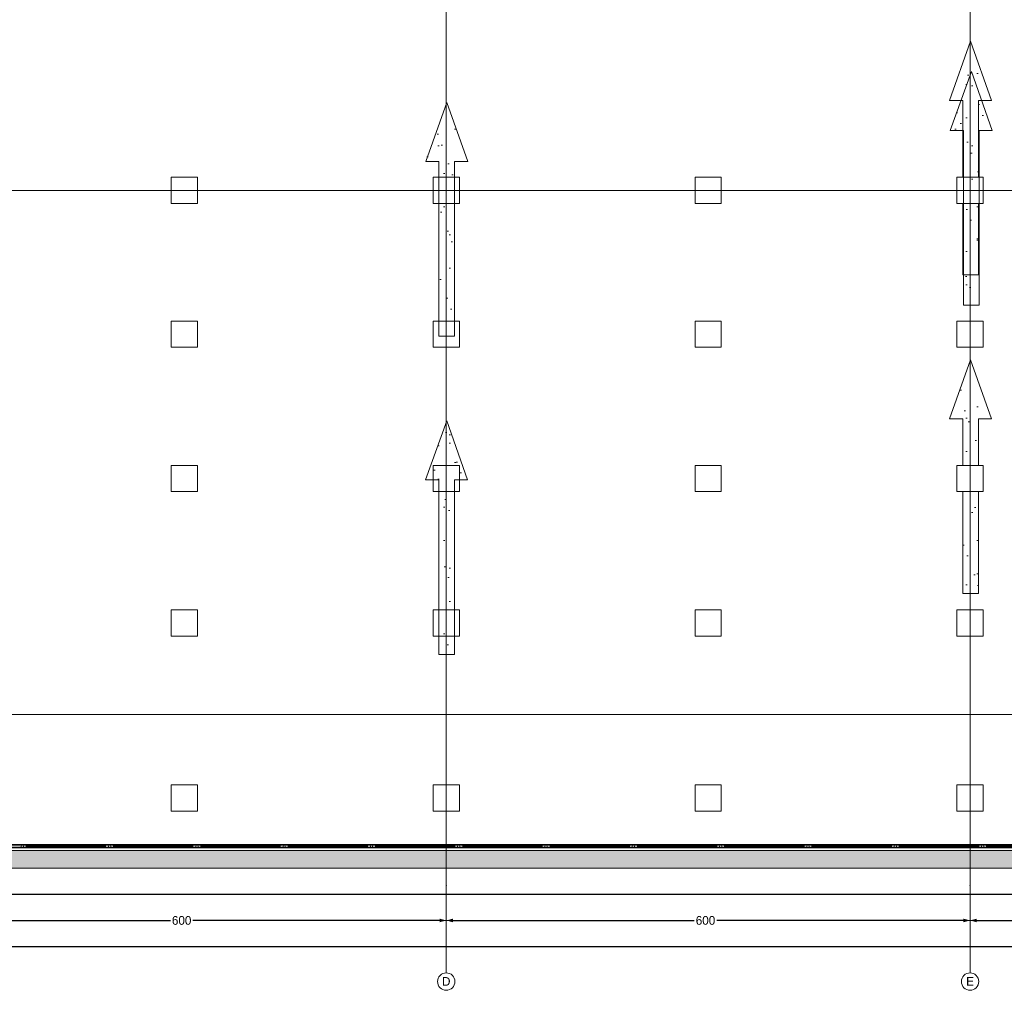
# Model space of a CAD drawing. Header units: inches. Extents: x -79624 to 52587, y -27526 to 10116.
# Tile 10 of 256: x 14548 to 25825, y -27526 to -16412. Entities that reach past the tile are written whole.
import ezdxf
from ezdxf.enums import TextEntityAlignment as Align

# ---------------------------------------------------------------- set-up
doc = ezdxf.new("R2010")
doc.units = ezdxf.units.IN
doc.header["$MEASUREMENT"] = 0
doc.set_wipeout_variables(frame=1)
doc.linetypes.add('Wipeout_Contour', pattern=[1000, 0, -1000])
for name, color, linetype, lineweight in [('- მექანიკური ნაწილი', 7, 'Continuous', 18), ('2D Drafting - General_Pen_No__2', 8, 'Continuous', 15), ('Structural - Bearing_Pen_No__1', 7, 'Continuous', 13)]:
    doc.layers.add(name, color=color, linetype=linetype, lineweight=lineweight)
for name, color, linetype, lineweight, true_color in [('2D Drafting - General_Pen_No__81', 7, 'Continuous', 20, 0x6a6a6a), ('New_Interior - Stair & Railing_Pen_No__102', 7, 'Continuous', 13, 0xcccccc), ('Structural - Bearing_Pen_No__181', 7, 'Continuous', 0, 0xe8e8e8), ('Structural - Bearing_Pen_No__88', 7, 'Continuous', 20, 0xfd4435), ('Structural - Bearing_Pen_No__89', 7, 'Continuous', 20, 0x71cebe), ('Structural - Grid_Pen_No__81', 7, 'Continuous', 20, 0x6a6a6a)]:
    doc.layers.add(name, color=color, linetype=linetype, lineweight=lineweight, true_color=true_color)
for name, color, linetype in [('Dimensioning - General', 7, 'Continuous'), ('New_Interior - Stair & Railing', 7, 'Continuous'), ('Structural - Bearing', 7, 'Continuous'), ('Structural - Grid', 7, 'Continuous')]:
    doc.layers.add(name, color=color, linetype=linetype)
doc.styles.add('GENERATED_STYLE_1', font='txt')
doc.dimstyles.new('GENERATED_STYLE__1', dxfattribs={"dimtxt": 100, "dimasz": 76, "dimexe": 0.18, "dimexo": 0.0625, "dimgap": 0, "dimtad": 0, "dimdec": 0, "dimlfac": 0.1, "dimzin": 0, "dimdsep": 46, "dimtxsty": 'GENERATED_STYLE_1', "dimblk": 'ARROWHEAD_5', "dimblk1": 'ARROWHEAD_5', "dimblk2": 'ARROWHEAD_5', "dimcen": 0.09, "dimse1": 1, "dimse2": 1, "dimclrd": 7, "dimclre": 7, "dimclrt": 7, "dimadec": 0, "dimazin": 0, "dimtfac": 1, "dimtdec": 4, "dimtmove": 0, "dimatfit": 3, "dimfxl": 1, "dimtolj": 1, "dimtzin": 0, "dimarcsym": 0})
doc.dimstyles.new('GENERATED_STYLE__2', dxfattribs={"dimtxt": 100, "dimasz": 76, "dimexe": 0.18, "dimexo": 0.0625, "dimgap": 0, "dimtad": 0, "dimtih": 1, "dimtoh": 1, "dimdec": 0, "dimlfac": 0.1, "dimzin": 0, "dimdsep": 46, "dimtxsty": 'GENERATED_STYLE_1', "dimblk": 'ARROWHEAD_5', "dimblk1": 'ARROWHEAD_5', "dimblk2": 'ARROWHEAD_5', "dimcen": 0.09, "dimse1": 1, "dimse2": 1, "dimclrd": 7, "dimclre": 7, "dimclrt": 7, "dimadec": 0, "dimazin": 0, "dimtfac": 1, "dimtdec": 4, "dimtmove": 0, "dimatfit": 3, "dimfxl": 1, "dimtolj": 1, "dimtzin": 0, "dimarcsym": 0})
pattern_1 = [(45, (0, 600), (-190.9188, 190.9188), [0, -180, 0, -270]), (110, (600, 600), (253.717, 92.3454), [0, -132, 0, -228])]

# ---------------------------------------------------------------- blocks, each defined once
blk = doc.blocks.new('Column_61', base_point=(-32009, 15709))
at = {"color": 254, "linetype": 'Wipeout_Contour', "lineweight": 0, "ltscale": 142625.213679}
blk.add_wipeout([(-32159, 15559), (-31859, 15559), (-31859, 15859), (-32159, 15859)], dxfattribs=at).dxf.layer = 'Structural - Bearing'
at = {"layer": 'Structural - Bearing_Pen_No__88', "color": 20, "linetype": 'Continuous', "lineweight": 20, "true_color": 0xfd4435, "flags": 128}
blk.add_lwpolyline([(-32159, 15559), (-31859, 15559), (-31859, 15859), (-32159, 15859)], close=True, dxfattribs=at)
blk = doc.blocks.new('Column_62', base_point=(-32009, 20663))
at = {"color": 254, "linetype": 'Wipeout_Contour', "lineweight": 0, "ltscale": 152396.531689}
blk.add_wipeout([(-32159, 20513), (-31859, 20513), (-31859, 20813), (-32159, 20813)], dxfattribs=at).dxf.layer = 'Structural - Bearing'
at = {"layer": 'Structural - Bearing_Pen_No__88', "color": 20, "linetype": 'Continuous', "lineweight": 20, "true_color": 0xfd4435, "flags": 128}
blk.add_lwpolyline([(-32159, 20513), (-31859, 20513), (-31859, 20813), (-32159, 20813)], close=True, dxfattribs=at)
blk = doc.blocks.new('Column_63', base_point=(-32009, 19016))
at = {"color": 254, "linetype": 'Wipeout_Contour', "lineweight": 0, "ltscale": 148927.391204}
blk.add_wipeout([(-32159, 18866), (-31859, 18866), (-31859, 19166), (-32159, 19166)], dxfattribs=at).dxf.layer = 'Structural - Bearing'
at = {"layer": 'Structural - Bearing_Pen_No__88', "color": 20, "linetype": 'Continuous', "lineweight": 20, "true_color": 0xfd4435, "flags": 128}
blk.add_lwpolyline([(-32159, 18866), (-31859, 18866), (-31859, 19166), (-32159, 19166)], close=True, dxfattribs=at)
blk = doc.blocks.new('Column_64', base_point=(-32009, 17364))
at = {"color": 254, "linetype": 'Wipeout_Contour', "lineweight": 0, "ltscale": 145661.898297}
blk.add_wipeout([(-32159, 17214), (-31859, 17214), (-31859, 17514), (-32159, 17514)], dxfattribs=at).dxf.layer = 'Structural - Bearing'
at = {"layer": 'Structural - Bearing_Pen_No__88', "color": 20, "linetype": 'Continuous', "lineweight": 20, "true_color": 0xfd4435, "flags": 128}
blk.add_lwpolyline([(-32159, 17214), (-31859, 17214), (-31859, 17514), (-32159, 17514)], close=True, dxfattribs=at)
blk = doc.blocks.new('Column_65', base_point=(-32009, 13705))
at = {"color": 254, "linetype": 'Wipeout_Contour', "lineweight": 0, "ltscale": 139279.414102}
blk.add_wipeout([(-32159, 13555), (-31859, 13555), (-31859, 13855), (-32159, 13855)], dxfattribs=at).dxf.layer = 'Structural - Bearing'
at = {"layer": 'Structural - Bearing_Pen_No__88', "color": 20, "linetype": 'Continuous', "lineweight": 20, "true_color": 0xfd4435, "flags": 128}
blk.add_lwpolyline([(-32159, 13555), (-31859, 13555), (-31859, 13855), (-32159, 13855)], close=True, dxfattribs=at)
blk = doc.blocks.new('Column_66', base_point=(-29009, 15709))
at = {"color": 254, "linetype": 'Wipeout_Contour', "lineweight": 0, "ltscale": 131958.736122}
blk.add_wipeout([(-29159, 15559), (-28859, 15559), (-28859, 15859), (-29159, 15859)], dxfattribs=at).dxf.layer = 'Structural - Bearing'
at = {"layer": 'Structural - Bearing_Pen_No__88', "color": 20, "linetype": 'Continuous', "lineweight": 20, "true_color": 0xfd4435, "flags": 128}
blk.add_lwpolyline([(-29159, 15559), (-28859, 15559), (-28859, 15859), (-29159, 15859)], close=True, dxfattribs=at)
blk = doc.blocks.new('Column_67', base_point=(-29009, 20663))
at = {"color": 254, "linetype": 'Wipeout_Contour', "lineweight": 0, "ltscale": 142463.536746}
blk.add_wipeout([(-29159, 20513), (-28859, 20513), (-28859, 20813), (-29159, 20813)], dxfattribs=at).dxf.layer = 'Structural - Bearing'
at = {"layer": 'Structural - Bearing_Pen_No__88', "color": 20, "linetype": 'Continuous', "lineweight": 20, "true_color": 0xfd4435, "flags": 128}
blk.add_lwpolyline([(-29159, 20513), (-28859, 20513), (-28859, 20813), (-29159, 20813)], close=True, dxfattribs=at)
blk = doc.blocks.new('Column_68', base_point=(-29009, 19016))
at = {"color": 254, "linetype": 'Wipeout_Contour', "lineweight": 0, "ltscale": 138746.258668}
blk.add_wipeout([(-29159, 18866), (-28859, 18866), (-28859, 19166), (-29159, 19166)], dxfattribs=at).dxf.layer = 'Structural - Bearing'
at = {"layer": 'Structural - Bearing_Pen_No__88', "color": 20, "linetype": 'Continuous', "lineweight": 20, "true_color": 0xfd4435, "flags": 128}
blk.add_lwpolyline([(-29159, 18866), (-28859, 18866), (-28859, 19166), (-29159, 19166)], close=True, dxfattribs=at)
blk = doc.blocks.new('Column_69', base_point=(-29009, 17364))
at = {"color": 254, "linetype": 'Wipeout_Contour', "lineweight": 0, "ltscale": 135235.147315}
blk.add_wipeout([(-29159, 17214), (-28859, 17214), (-28859, 17514), (-29159, 17514)], dxfattribs=at).dxf.layer = 'Structural - Bearing'
at = {"layer": 'Structural - Bearing_Pen_No__88', "color": 20, "linetype": 'Continuous', "lineweight": 20, "true_color": 0xfd4435, "flags": 128}
blk.add_lwpolyline([(-29159, 17214), (-28859, 17214), (-28859, 17514), (-29159, 17514)], close=True, dxfattribs=at)
blk = doc.blocks.new('Column_70', base_point=(-29009, 13705))
at = {"color": 254, "linetype": 'Wipeout_Contour', "lineweight": 0, "ltscale": 128335.153642}
blk.add_wipeout([(-29159, 13555), (-28859, 13555), (-28859, 13855), (-29159, 13855)], dxfattribs=at).dxf.layer = 'Structural - Bearing'
at = {"layer": 'Structural - Bearing_Pen_No__88', "color": 20, "linetype": 'Continuous', "lineweight": 20, "true_color": 0xfd4435, "flags": 128}
blk.add_lwpolyline([(-29159, 13555), (-28859, 13555), (-28859, 13855), (-29159, 13855)], close=True, dxfattribs=at)
blk = doc.blocks.new('Column_71', base_point=(-26009, 15709))
at = {"color": 254, "linetype": 'Wipeout_Contour', "lineweight": 0, "ltscale": 121541.204961}
blk.add_wipeout([(-26159, 15559), (-25859, 15559), (-25859, 15859), (-26159, 15859)], dxfattribs=at).dxf.layer = 'Structural - Bearing'
at = {"layer": 'Structural - Bearing_Pen_No__88', "color": 20, "linetype": 'Continuous', "lineweight": 20, "true_color": 0xfd4435, "flags": 128}
blk.add_lwpolyline([(-26159, 15559), (-25859, 15559), (-25859, 15859), (-26159, 15859)], close=True, dxfattribs=at)
blk = doc.blocks.new('Column_72', base_point=(-26009, 20663))
at = {"color": 254, "linetype": 'Wipeout_Contour', "lineweight": 0, "ltscale": 132872.178135}
blk.add_wipeout([(-26159, 20513), (-25859, 20513), (-25859, 20813), (-26159, 20813)], dxfattribs=at).dxf.layer = 'Structural - Bearing'
at = {"layer": 'Structural - Bearing_Pen_No__88', "color": 20, "linetype": 'Continuous', "lineweight": 20, "true_color": 0xfd4435, "flags": 128}
blk.add_lwpolyline([(-26159, 20513), (-25859, 20513), (-25859, 20813), (-26159, 20813)], close=True, dxfattribs=at)
blk = doc.blocks.new('Column_73', base_point=(-26009, 19016))
at = {"color": 254, "linetype": 'Wipeout_Contour', "lineweight": 0, "ltscale": 128878.550313}
blk.add_wipeout([(-26159, 18866), (-25859, 18866), (-25859, 19166), (-26159, 19166)], dxfattribs=at).dxf.layer = 'Structural - Bearing'
at = {"layer": 'Structural - Bearing_Pen_No__88', "color": 20, "linetype": 'Continuous', "lineweight": 20, "true_color": 0xfd4435, "flags": 128}
blk.add_lwpolyline([(-26159, 18866), (-25859, 18866), (-25859, 19166), (-26159, 19166)], close=True, dxfattribs=at)
blk = doc.blocks.new('Column_74', base_point=(-26009, 17364))
at = {"color": 254, "linetype": 'Wipeout_Contour', "lineweight": 0, "ltscale": 125090.773124}
blk.add_wipeout([(-26159, 17214), (-25859, 17214), (-25859, 17514), (-26159, 17514)], dxfattribs=at).dxf.layer = 'Structural - Bearing'
at = {"layer": 'Structural - Bearing_Pen_No__88', "color": 20, "linetype": 'Continuous', "lineweight": 20, "true_color": 0xfd4435, "flags": 128}
blk.add_lwpolyline([(-26159, 17214), (-25859, 17214), (-25859, 17514), (-26159, 17514)], close=True, dxfattribs=at)
blk = doc.blocks.new('Column_75', base_point=(-26009, 13705))
at = {"color": 254, "linetype": 'Wipeout_Contour', "lineweight": 0, "ltscale": 117597.058366}
blk.add_wipeout([(-26159, 13555), (-25859, 13555), (-25859, 13855), (-26159, 13855)], dxfattribs=at).dxf.layer = 'Structural - Bearing'
at = {"layer": 'Structural - Bearing_Pen_No__88', "color": 20, "linetype": 'Continuous', "lineweight": 20, "true_color": 0xfd4435, "flags": 128}
blk.add_lwpolyline([(-26159, 13555), (-25859, 13555), (-25859, 13855), (-26159, 13855)], close=True, dxfattribs=at)
blk = doc.blocks.new('Slab_1', base_point=(-47184, 32838))
at = {"layer": 'Structural - Bearing_Pen_No__89', "color": 123, "linetype": 'Continuous', "lineweight": 20, "true_color": 0x71cebe, "flags": 128}
blk.add_lwpolyline([(-47184, 32838), (-47184, 12903), (2744, 12903), (2744, 39238), (-23184, 39238), (-23184, 32838)], close=True, dxfattribs=at)
blk = doc.blocks.new('Slab_17', base_point=(-23094, 16048))
at = {"layer": 'Structural - Bearing', "linetype": 'Continuous', "lineweight": 0, "true_color": 0xffffff}
h = blk.add_hatch(dxfattribs=at)
h.set_pattern_fill('CARPET', style=0, pattern_type=2)
h.set_pattern_definition(pattern_1)
h.paths.add_polyline_path([(-23094, 16048), (-22913, 16048), (-22913, 18048), (-22763, 18048), (-23003, 18723), (-23244, 18048), (-23094, 18048)])
at = {"layer": 'Structural - Bearing_Pen_No__181', "color": 254, "linetype": 'Continuous', "lineweight": 0, "true_color": 0xe8e8e8, "flags": 128}
blk.add_lwpolyline([(-23094, 16048), (-23094, 18048), (-23244, 18048), (-23003, 18723), (-22763, 18048), (-22913, 18048), (-22913, 16048)], close=True, dxfattribs=at)
blk = doc.blocks.new('Slab_18', base_point=(-23094, 19695))
at = {"layer": 'Structural - Bearing', "linetype": 'Continuous', "lineweight": 0, "true_color": 0xffffff}
h = blk.add_hatch(dxfattribs=at)
h.set_pattern_fill('CARPET', style=0, pattern_type=2)
h.set_pattern_definition(pattern_1)
h.paths.add_polyline_path([(-23094, 19695), (-22913, 19695), (-22913, 21694), (-22763, 21694), (-23003, 22370), (-23244, 21694), (-23094, 21694)])
at = {"layer": 'Structural - Bearing_Pen_No__181', "color": 254, "linetype": 'Continuous', "lineweight": 0, "true_color": 0xe8e8e8, "flags": 128}
blk.add_lwpolyline([(-23094, 19695), (-23094, 21694), (-23244, 21694), (-23003, 22370), (-22763, 21694), (-22913, 21694), (-22913, 19695)], close=True, dxfattribs=at)
blk = doc.blocks.new('Slab_22', base_point=(-29093, 15348))
at = {"layer": 'Structural - Bearing', "linetype": 'Continuous', "lineweight": 0, "true_color": 0xffffff}
h = blk.add_hatch(dxfattribs=at)
h.set_pattern_fill('CARPET', style=0, pattern_type=2)
h.set_pattern_definition(pattern_1)
h.paths.add_polyline_path([(-29093, 15348), (-28913, 15348), (-28913, 17347), (-28763, 17347), (-29003, 18023), (-29244, 17347), (-29094, 17347)])
at = {"layer": 'Structural - Bearing_Pen_No__181', "color": 254, "linetype": 'Continuous', "lineweight": 0, "true_color": 0xe8e8e8, "flags": 128}
blk.add_lwpolyline([(-29093, 15348), (-29094, 17347), (-29244, 17347), (-29003, 18023), (-28763, 17347), (-28913, 17347), (-28913, 15348)], close=True, dxfattribs=at)
blk = doc.blocks.new('Slab_23', base_point=(-29094, 18994))
at = {"layer": 'Structural - Bearing', "linetype": 'Continuous', "lineweight": 0, "true_color": 0xffffff}
h = blk.add_hatch(dxfattribs=at)
h.set_pattern_fill('CARPET', style=0, pattern_type=2)
h.set_pattern_definition(pattern_1)
h.paths.add_polyline_path([(-29094, 18994), (-28913, 18994), (-28913, 20994), (-28763, 20994), (-29003, 21669), (-29244, 20994), (-29094, 20994)])
at = {"layer": 'Structural - Bearing_Pen_No__181', "color": 254, "linetype": 'Continuous', "lineweight": 0, "true_color": 0xe8e8e8, "flags": 128}
blk.add_lwpolyline([(-29094, 18994), (-29094, 20994), (-29244, 20994), (-29003, 21669), (-28763, 20994), (-28913, 20994), (-28913, 18994)], close=True, dxfattribs=at)
blk = doc.blocks.new('Wall_2', base_point=(-47184, 12903))
at = {"color": 254, "linetype": 'Wipeout_Contour', "lineweight": 0, "ltscale": 124000.064232}
blk.add_wipeout([(2544, 13103), (-46984, 13103), (-46984, 12903), (2544, 12903)], dxfattribs=at).dxf.layer = 'Structural - Bearing'
at = {"layer": 'Structural - Bearing_Pen_No__1', "color": 7, "linetype": 'Continuous', "lineweight": 13, "flags": 128}
for points in [[(2544, 13103), (-46984, 13103)], [(-46984, 12903), (2744, 12903)]]:
    blk.add_lwpolyline(points, dxfattribs=at)
blk = doc.blocks.new('Column_84', base_point=(-23009, 15709))
at = {"color": 254, "linetype": 'Wipeout_Contour', "lineweight": 0, "ltscale": 111442.455843}
blk.add_wipeout([(-23159, 15559), (-22859, 15559), (-22859, 15859), (-23159, 15859)], dxfattribs=at).dxf.layer = 'Structural - Bearing'
at = {"layer": 'Structural - Bearing_Pen_No__88', "color": 20, "linetype": 'Continuous', "lineweight": 20, "true_color": 0xfd4435, "flags": 128}
blk.add_lwpolyline([(-23159, 15559), (-22859, 15559), (-22859, 15859), (-23159, 15859)], close=True, dxfattribs=at)
blk = doc.blocks.new('Column_85', base_point=(-23009, 20663))
at = {"color": 254, "linetype": 'Wipeout_Contour', "lineweight": 0, "ltscale": 123701.948735}
blk.add_wipeout([(-23159, 20513), (-22859, 20513), (-22859, 20813), (-23159, 20813)], dxfattribs=at).dxf.layer = 'Structural - Bearing'
at = {"layer": 'Structural - Bearing_Pen_No__88', "color": 20, "linetype": 'Continuous', "lineweight": 20, "true_color": 0xfd4435, "flags": 128}
blk.add_lwpolyline([(-23159, 20513), (-22859, 20513), (-22859, 20813), (-23159, 20813)], close=True, dxfattribs=at)
blk = doc.blocks.new('Column_86', base_point=(-23009, 19016))
at = {"color": 254, "linetype": 'Wipeout_Contour', "lineweight": 0, "ltscale": 119401.998103}
blk.add_wipeout([(-23159, 18866), (-22859, 18866), (-22859, 19166), (-23159, 19166)], dxfattribs=at).dxf.layer = 'Structural - Bearing'
at = {"layer": 'Structural - Bearing_Pen_No__88', "color": 20, "linetype": 'Continuous', "lineweight": 20, "true_color": 0xfd4435, "flags": 128}
blk.add_lwpolyline([(-23159, 18866), (-22859, 18866), (-22859, 19166), (-23159, 19166)], close=True, dxfattribs=at)
blk = doc.blocks.new('Column_87', base_point=(-23009, 17364))
at = {"color": 254, "linetype": 'Wipeout_Contour', "lineweight": 0, "ltscale": 115303.33023}
blk.add_wipeout([(-23159, 17214), (-22859, 17214), (-22859, 17514), (-23159, 17514)], dxfattribs=at).dxf.layer = 'Structural - Bearing'
at = {"layer": 'Structural - Bearing_Pen_No__88', "color": 20, "linetype": 'Continuous', "lineweight": 20, "true_color": 0xfd4435, "flags": 128}
blk.add_lwpolyline([(-23159, 17214), (-22859, 17214), (-22859, 17514), (-23159, 17514)], close=True, dxfattribs=at)
blk = doc.blocks.new('Column_88', base_point=(-23009, 13705))
at = {"color": 254, "linetype": 'Wipeout_Contour', "lineweight": 0, "ltscale": 107127.142299}
blk.add_wipeout([(-23159, 13555), (-22859, 13555), (-22859, 13855), (-23159, 13855)], dxfattribs=at).dxf.layer = 'Structural - Bearing'
at = {"layer": 'Structural - Bearing_Pen_No__88', "color": 20, "linetype": 'Continuous', "lineweight": 20, "true_color": 0xfd4435, "flags": 128}
blk.add_lwpolyline([(-23159, 13555), (-22859, 13555), (-22859, 13855), (-23159, 13855)], close=True, dxfattribs=at)
blk = doc.blocks.new('Railing_5')
at = {"layer": 'New_Interior - Stair & Railing_Pen_No__102', "color": 254, "linetype": 'Continuous', "lineweight": 13, "true_color": 0xcccccc}
for p, q in [((-46885, 13133), (2514, 13133)), ((-46877, 13141), (2506, 13141)), ((2482, 13165), (-46853, 13165)), ((2474, 13173), (-46845, 13173))]:
    blk.add_line(p, q, dxfattribs=at)
at = {"layer": 'New_Interior - Stair & Railing_Pen_No__102', "color": 254, "linetype": 'Continuous', "lineweight": 13, "true_color": 0xcccccc, "flags": 128}
for points in [[(-33865, 13140, 1), (-33865, 13166, 1)], [(-32865, 13140, 1), (-32865, 13166, 1)], [(-31865, 13140, 1), (-31865, 13166, 1)], [(-30865, 13140, 1), (-30865, 13166, 1)], [(-29865, 13140, 1), (-29865, 13166, 1)], [(-28865, 13140, 1), (-28865, 13166, 1)], [(-27865, 13140, 1), (-27865, 13166, 1)], [(-26865, 13140, 1), (-26865, 13166, 1)], [(-25865, 13140, 1), (-25865, 13166, 1)], [(-24865, 13140, 1), (-24865, 13166, 1)], [(-23865, 13140, 1), (-23865, 13166, 1)], [(-22865, 13140, 1), (-22865, 13166, 1)]]:
    blk.add_lwpolyline(points, format="xyb", close=True, dxfattribs=at)
for points in [[(-33820, 13157), (-33820, 13149), (-32910, 13149), (-32910, 13157)], [(-32820, 13157), (-32820, 13149), (-31910, 13149), (-31910, 13157)], [(-31820, 13157), (-31820, 13149), (-30910, 13149), (-30910, 13157)], [(-30820, 13157), (-30820, 13149), (-29910, 13149), (-29910, 13157)], [(-29820, 13157), (-29820, 13149), (-28910, 13149), (-28910, 13157)], [(-28820, 13157), (-28820, 13149), (-27910, 13149), (-27910, 13157)], [(-27820, 13157), (-27820, 13149), (-26910, 13149), (-26910, 13157)], [(-26820, 13157), (-26820, 13149), (-25910, 13149), (-25910, 13157)], [(-25820, 13157), (-25820, 13149), (-24910, 13149), (-24910, 13157)], [(-24820, 13157), (-24820, 13149), (-23910, 13149), (-23910, 13157)], [(-23820, 13157), (-23820, 13149), (-22910, 13149), (-22910, 13157)], [(-22820, 13157), (-22820, 13149), (-21910, 13149), (-21910, 13157)]]:
    blk.add_lwpolyline(points, close=True, dxfattribs=at)
blk = doc.blocks.new('Standard grid marker')
at = {"layer": 'Structural - Grid_Pen_No__81', "color": 251, "linetype": 'Continuous', "lineweight": 20, "true_color": 0x6a6a6a}
blk.add_line((1000, 0), (51328, 0), dxfattribs=at)
at = {"layer": 'Structural - Grid_Pen_No__81', "color": 251, "lineweight": 20, "true_color": 0x6a6a6a, "style": 'GENERATED_STYLE_1'}
for tag, p in [('AC_MarkerText_1_0', (-100, -144)), ('AC_MarkerText_1_1', (52428, -144))]:
    blk.add_attdef(tag, text='', height=100, rotation=180, dxfattribs=at).set_placement(p, align=Align.TOP_CENTER)
blk = doc.blocks.new('Standard grid marker_2')
at = {"layer": 'Structural - Grid_Pen_No__81', "color": 251, "linetype": 'Continuous', "lineweight": 20, "true_color": 0x6a6a6a}
for q in [(0, 0), (27735, 0)]:
    blk.add_line((1000, 0), q, dxfattribs=at)
blk.add_circle((-100, 0), 100, dxfattribs=at)
blk.add_point((1000, 0), dxfattribs=at)
blk.add_point((1000, 0), dxfattribs=at)
at = {"layer": 'Structural - Grid_Pen_No__81', "color": 251, "lineweight": 20, "true_color": 0x6a6a6a, "style": 'GENERATED_STYLE_1'}
for tag, p in [('AC_MarkerText_1_0', (-2, -47)), ('AC_MarkerText_1_1', (28933, -47))]:
    blk.add_attdef(tag, text='', height=100, rotation=270, dxfattribs=at).set_placement(p, align=Align.TOP_CENTER)
blk = doc.blocks.new('ARROWHEAD_5')
at = {"linetype": 'Continuous', "lineweight": 0}
blk.add_hatch(color=0, dxfattribs=at).paths.add_polyline_path([(-1, 0.2679), (0, 0), (-1, -0.2679)])
at = {"color": 0, "linetype": 'Continuous', "lineweight": 0}
blk.add_line((0, 0), (-1, 0), dxfattribs=at)
blk = doc.blocks.new('*D249')
at = {"layer": 'Defpoints', "color": 0, "linetype": 'Continuous', "transparency": 16777216}
for p in [(359, 209), (25259, 209), (1259, -26126)]:
    blk.add_point(p, dxfattribs=at)
at = {"layer": 'Dimensioning - General', "color": 7, "linetype": 'Continuous', "lineweight": -2, "transparency": 16777216}
for p, q in [((359, 133), (359, -12796)), ((359, -26050), (359, -13148))]:
    blk.add_line(p, q, dxfattribs=at)
at = {"layer": 'Dimensioning - General', "color": 7, "linetype": 'Continuous', "lineweight": -2, "transparency": 16777216, "xscale": 76.00000000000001, "yscale": 76.00000000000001, "zscale": 76.00000000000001}
for p, rotation in [((359, 209), 90), ((359, -26126), 270)]:
    blk.add_blockref('ARROWHEAD_5', p, dxfattribs=dict(at, rotation=rotation))
at = {"layer": 'Dimensioning - General', "color": 7, "linetype": 'Continuous', "lineweight": 13, "transparency": 16777216, "insert": (359, -12972), "char_height": 100, "attachment_point": 5, "rotation": 90, "style": 'GENERATED_STYLE_1'}
blk.add_mtext('\\A1;2633', dxfattribs=at)
blk = doc.blocks.new('*D261')
at = {"layer": 'Defpoints', "color": 0, "linetype": 'Continuous', "transparency": 16777216}
for p in [(1259, -26126), (51187, -26126), (51187, -27026)]:
    blk.add_point(p, dxfattribs=at)
at = {"layer": 'Dimensioning - General', "color": 7, "linetype": 'Continuous', "lineweight": -2, "transparency": 16777216}
for p, q in [((1335, -27026), (26032, -27026)), ((51111, -27026), (26385, -27026))]:
    blk.add_line(p, q, dxfattribs=at)
at = {"layer": 'Dimensioning - General', "color": 7, "linetype": 'Continuous', "lineweight": -2, "transparency": 16777216, "xscale": 76.00000000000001, "yscale": 76.00000000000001, "zscale": 76.00000000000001, "rotation": 180}
blk.add_blockref('ARROWHEAD_5', (1259, -27026), dxfattribs=at)
at = {"layer": 'Dimensioning - General', "color": 7, "linetype": 'Continuous', "lineweight": -2, "transparency": 16777216, "xscale": 76.00000000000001, "yscale": 76.00000000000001, "zscale": 76.00000000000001}
blk.add_blockref('ARROWHEAD_5', (51187, -27026), dxfattribs=at)
at = {"layer": 'Dimensioning - General', "color": 7, "linetype": 'Continuous', "lineweight": 13, "transparency": 16777216, "insert": (26209, -27026), "char_height": 100, "attachment_point": 5, "style": 'GENERATED_STYLE_1'}
blk.add_mtext('\\A1;4993', dxfattribs=at)
blk = doc.blocks.new('*D264')
at = {"layer": 'Defpoints', "color": 0, "linetype": 'Continuous', "transparency": 16777216}
for p in [(7429, -14429), (51187, -26126), (51187, -26426)]:
    blk.add_point(p, dxfattribs=at)
at = {"layer": 'Dimensioning - General', "color": 7, "linetype": 'Continuous', "lineweight": -2, "transparency": 16777216}
for p, q in [((7505, -26426), (29121, -26426)), ((51111, -26426), (29468, -26426))]:
    blk.add_line(p, q, dxfattribs=at)
at = {"layer": 'Dimensioning - General', "color": 7, "linetype": 'Continuous', "lineweight": -2, "transparency": 16777216, "xscale": 76.00000000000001, "yscale": 76.00000000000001, "zscale": 76.00000000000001, "rotation": 180}
blk.add_blockref('ARROWHEAD_5', (7429, -26426), dxfattribs=at)
at = {"layer": 'Dimensioning - General', "color": 7, "linetype": 'Continuous', "lineweight": -2, "transparency": 16777216, "xscale": 76.00000000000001, "yscale": 76.00000000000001, "zscale": 76.00000000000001}
blk.add_blockref('ARROWHEAD_5', (51187, -26426), dxfattribs=at)
at = {"layer": 'Dimensioning - General', "color": 7, "linetype": 'Continuous', "lineweight": 13, "transparency": 16777216, "insert": (29295, -26426), "char_height": 100, "attachment_point": 5, "style": 'GENERATED_STYLE_1'}
blk.add_mtext('\\A1;4376', dxfattribs=at)
blk = doc.blocks.new('*D267')
at = {"layer": 'Defpoints', "color": 0, "linetype": 'Continuous', "transparency": 16777216}
for p in [(13434, -26704), (19434, -26697), (19434, -26726)]:
    blk.add_point(p, dxfattribs=at)
at = {"layer": 'Dimensioning - General', "color": 7, "linetype": 'Continuous', "lineweight": -2, "transparency": 16777216}
for p, q in [((13510, -26726), (16274, -26726)), ((19358, -26726), (16531, -26726))]:
    blk.add_line(p, q, dxfattribs=at)
at = {"layer": 'Dimensioning - General', "color": 7, "linetype": 'Continuous', "lineweight": -2, "transparency": 16777216, "xscale": 76.00000000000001, "yscale": 76.00000000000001, "zscale": 76.00000000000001, "rotation": 180}
blk.add_blockref('ARROWHEAD_5', (13434, -26726), dxfattribs=at)
at = {"layer": 'Dimensioning - General', "color": 7, "linetype": 'Continuous', "lineweight": -2, "transparency": 16777216, "xscale": 76.00000000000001, "yscale": 76.00000000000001, "zscale": 76.00000000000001}
blk.add_blockref('ARROWHEAD_5', (19434, -26726), dxfattribs=at)
at = {"layer": 'Dimensioning - General', "color": 7, "linetype": 'Continuous', "lineweight": 13, "transparency": 16777216, "insert": (16403, -26726), "char_height": 100, "attachment_point": 5, "style": 'GENERATED_STYLE_1'}
blk.add_mtext('\\A1;600', dxfattribs=at)
blk = doc.blocks.new('*D268')
at = {"layer": 'Defpoints', "color": 0, "linetype": 'Continuous', "transparency": 16777216}
for p in [(19434, -26697), (25434, -26723), (25434, -26726)]:
    blk.add_point(p, dxfattribs=at)
at = {"layer": 'Dimensioning - General', "color": 7, "linetype": 'Continuous', "lineweight": -2, "transparency": 16777216}
for p, q in [((19510, -26726), (22274, -26726)), ((25358, -26726), (22531, -26726))]:
    blk.add_line(p, q, dxfattribs=at)
at = {"layer": 'Dimensioning - General', "color": 7, "linetype": 'Continuous', "lineweight": -2, "transparency": 16777216, "xscale": 76.00000000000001, "yscale": 76.00000000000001, "zscale": 76.00000000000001, "rotation": 180}
blk.add_blockref('ARROWHEAD_5', (19434, -26726), dxfattribs=at)
at = {"layer": 'Dimensioning - General', "color": 7, "linetype": 'Continuous', "lineweight": -2, "transparency": 16777216, "xscale": 76.00000000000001, "yscale": 76.00000000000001, "zscale": 76.00000000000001}
blk.add_blockref('ARROWHEAD_5', (25434, -26726), dxfattribs=at)
at = {"layer": 'Dimensioning - General', "color": 7, "linetype": 'Continuous', "lineweight": 13, "transparency": 16777216, "insert": (22403, -26726), "char_height": 100, "attachment_point": 5, "style": 'GENERATED_STYLE_1'}
blk.add_mtext('\\A1;600', dxfattribs=at)
blk = doc.blocks.new('*D269')
at = {"layer": 'Defpoints', "color": 0, "linetype": 'Continuous', "transparency": 16777216}
for p in [(25434, -26723), (31434, -26726), (31434, -26738)]:
    blk.add_point(p, dxfattribs=at)
at = {"layer": 'Dimensioning - General', "color": 7, "linetype": 'Continuous', "lineweight": -2, "transparency": 16777216}
for p, q in [((25510, -26726), (28274, -26726)), ((31358, -26726), (28531, -26726))]:
    blk.add_line(p, q, dxfattribs=at)
at = {"layer": 'Dimensioning - General', "color": 7, "linetype": 'Continuous', "lineweight": -2, "transparency": 16777216, "xscale": 76.00000000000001, "yscale": 76.00000000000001, "zscale": 76.00000000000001, "rotation": 180}
blk.add_blockref('ARROWHEAD_5', (25434, -26726), dxfattribs=at)
at = {"layer": 'Dimensioning - General', "color": 7, "linetype": 'Continuous', "lineweight": -2, "transparency": 16777216, "xscale": 76.00000000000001, "yscale": 76.00000000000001, "zscale": 76.00000000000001}
blk.add_blockref('ARROWHEAD_5', (31434, -26726), dxfattribs=at)
at = {"layer": 'Dimensioning - General', "color": 7, "linetype": 'Continuous', "lineweight": 13, "transparency": 16777216, "insert": (28403, -26726), "char_height": 100, "attachment_point": 5, "style": 'GENERATED_STYLE_1'}
blk.add_mtext('\\A1;600', dxfattribs=at)
blk = doc.blocks.new('*D274')
at = {"layer": 'Defpoints', "color": 0, "linetype": 'Continuous', "transparency": 16777216}
for p in [(4329, -22990), (51787, -22990), (51187, -26126)]:
    blk.add_point(p, dxfattribs=at)
at = {"layer": 'Dimensioning - General', "color": 7, "linetype": 'Continuous', "lineweight": -2, "transparency": 16777216}
for p, q in [((51787, -23066), (51787, -24435)), ((51787, -26050), (51787, -24678))]:
    blk.add_line(p, q, dxfattribs=at)
at = {"layer": 'Dimensioning - General', "color": 7, "linetype": 'Continuous', "lineweight": -2, "transparency": 16777216, "xscale": 76.00000000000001, "yscale": 76.00000000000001, "zscale": 76.00000000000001}
for p, rotation in [((51787, -22990), 90), ((51787, -26126), 270)]:
    blk.add_blockref('ARROWHEAD_5', p, dxfattribs=dict(at, rotation=rotation))
at = {"layer": 'Dimensioning - General', "color": 7, "linetype": 'Continuous', "lineweight": 13, "transparency": 16777216, "insert": (51787, -24557), "char_height": 100, "attachment_point": 5, "rotation": 90, "style": 'GENERATED_STYLE_1'}
blk.add_mtext('\\A1;314', dxfattribs=at)
blk = doc.blocks.new('*D275')
at = {"layer": 'Defpoints', "color": 0, "linetype": 'Continuous', "transparency": 16777216}
for p in [(4329, -18361), (51787, -18361), (4329, -22990)]:
    blk.add_point(p, dxfattribs=at)
at = {"layer": 'Dimensioning - General', "color": 7, "linetype": 'Continuous', "lineweight": -2, "transparency": 16777216}
for p, q in [((51787, -18437), (51787, -20557)), ((51787, -22914), (51787, -20814))]:
    blk.add_line(p, q, dxfattribs=at)
at = {"layer": 'Dimensioning - General', "color": 7, "linetype": 'Continuous', "lineweight": -2, "transparency": 16777216, "xscale": 76.00000000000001, "yscale": 76.00000000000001, "zscale": 76.00000000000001}
for p, rotation in [((51787, -18361), 90), ((51787, -22990), 270)]:
    blk.add_blockref('ARROWHEAD_5', p, dxfattribs=dict(at, rotation=rotation))
at = {"layer": 'Dimensioning - General', "color": 7, "linetype": 'Continuous', "lineweight": 13, "transparency": 16777216, "insert": (51787, -20686), "char_height": 100, "attachment_point": 5, "rotation": 90, "style": 'GENERATED_STYLE_1'}
blk.add_mtext('\\A1;463', dxfattribs=at)
blk = doc.blocks.new('*D276')
at = {"layer": 'Defpoints', "color": 0, "linetype": 'Continuous', "transparency": 16777216}
for p in [(7429, -14429), (51787, -14429), (4329, -18361)]:
    blk.add_point(p, dxfattribs=at)
at = {"layer": 'Dimensioning - General', "color": 7, "linetype": 'Continuous', "lineweight": -2, "transparency": 16777216}
for p, q in [((51787, -14505), (51787, -16274)), ((51787, -18285), (51787, -16532))]:
    blk.add_line(p, q, dxfattribs=at)
at = {"layer": 'Dimensioning - General', "color": 7, "linetype": 'Continuous', "lineweight": -2, "transparency": 16777216, "xscale": 76.00000000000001, "yscale": 76.00000000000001, "zscale": 76.00000000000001}
for p, rotation in [((51787, -14429), 90), ((51787, -18361), 270)]:
    blk.add_blockref('ARROWHEAD_5', p, dxfattribs=dict(at, rotation=rotation))
at = {"layer": 'Dimensioning - General', "color": 7, "linetype": 'Continuous', "lineweight": 13, "transparency": 16777216, "insert": (51787, -16403), "char_height": 100, "attachment_point": 5, "rotation": 90, "style": 'GENERATED_STYLE_1'}
blk.add_mtext('\\A1;393', dxfattribs=at)

msp = doc.modelspace()

# ---------------------------------------------------------------- block references
at = {"layer": '- მექანიკური ნაწილი', "color": 254, "linetype": 'Continuous', "lineweight": 0, "true_color": 0xe8e8e8}
msp.add_blockref('Slab_18', (25348.71446, -19334.22947), dxfattribs=at)
at = {"layer": 'Structural - Bearing', "color": 11, "lineweight": 13, "true_color": 0xfd8379}
for name, p in [('Column_62', (16433.55593, -18365.79663)), ('Column_67', (19433.55593, -18365.79663)), ('Column_72', (22433.55593, -18365.79663)), ('Column_63', (16433.55593, -20012.32818)), ('Column_68', (19433.55593, -20012.32818)), ('Column_73', (22433.55593, -20012.32818)), ('Column_64', (16433.55593, -21664.97466)), ('Column_69', (19433.55593, -21664.97466)), ('Column_74', (22433.55593, -21664.97466)), ('Column_61', (16433.55593, -23319.3268)), ('Column_66', (19433.55593, -23319.3268)), ('Column_71', (22433.55593, -23319.3268)), ('Column_65', (16433.55593, -25323.41075)), ('Column_70', (19433.55593, -25323.41075)), ('Column_75', (22433.55593, -25323.41075))]:
    msp.add_blockref(name, p, dxfattribs=at)
at = {"layer": 'Structural - Bearing', "color": 254, "linetype": 'Continuous', "lineweight": 0, "true_color": 0xe8e8e8}
msp.add_blockref('Slab_17', (25348.77227, -22980.83008), dxfattribs=at)
at = {"layer": 'Structural - Grid', "color": 8, "linetype": 'Continuous', "lineweight": 15, "zscale": 1000, "rotation": 180}
msp.add_blockref('Standard grid marker', (52386.62821, -24365.79663), dxfattribs=at)

# ---------------------------------------------------------------- dimensions: what is measured, and where the dimension line sits
at = {"layer": 'Dimensioning - General', "color": 7, "linetype": 'Continuous', "lineweight": 13}
for base, p1, p2, picture, middle in [((19433.55593, -26725.72242), (13433.55593, -26704.24622), (19433.55593, -26696.84432), '*D267', (16402.61944, -26725.72242)), ((25433.55593, -26725.72242), (19433.55593, -26696.84432), (25433.55593, -26722.75099), '*D268', (22402.61944, -26725.72242)), ((31433.55593, -26725.72242), (25433.55593, -26722.75099), (31433.55593, -26737.55481), '*D269', (28402.61944, -26725.72242))]:
    dim = msp.add_linear_dim(base=base, p1=p1, p2=p2, dimstyle='GENERATED_STYLE__2', dxfattribs=at)
    dim.commit()
    dim.dimension.update_dxf_attribs({"geometry": picture, "text_midpoint": middle, "dimtype": 160})

# ---------------------------------------------------------------- next in the draw order: block references
at = {"layer": 'Structural - Bearing', "color": 123, "linetype": 'Continuous', "lineweight": 20, "true_color": 0x71cebe}
msp.add_blockref('Slab_1', (1258.55593, -6190.79663), dxfattribs=at)
at = {"layer": 'Structural - Bearing', "color": 254, "linetype": 'Continuous', "lineweight": 0, "true_color": 0xe8e8e8}
for name, p in [('Slab_23', (19348.82353, -20034.58085)), ('Slab_22', (19348.88134, -23681.18146))]:
    msp.add_blockref(name, p, dxfattribs=at)

# ---------------------------------------------------------------- next in the draw order: block references
at = {"layer": '- მექანიკური ნაწილი', "color": 11, "lineweight": 13, "true_color": 0xfd8379}
msp.add_blockref('Column_86', (25433.55593, -20012.32818), dxfattribs=at)
at = {"layer": 'Structural - Bearing', "color": 11, "lineweight": 13, "true_color": 0xfd8379}
for name, p in [('Column_85', (25433.55593, -18365.79663)), ('Column_87', (25433.55593, -21664.97466)), ('Column_84', (25433.55593, -23319.3268)), ('Column_88', (25433.55593, -25323.41075))]:
    msp.add_blockref(name, p, dxfattribs=at)
at = {"layer": 'Structural - Bearing', "color": 7, "lineweight": 35}
msp.add_blockref('Wall_2', (1258.55593, -26125.72241), dxfattribs=at)

# ---------------------------------------------------------------- next in the draw order: hatches: boundary and pattern name
at = {"layer": '2D Drafting - General_Pen_No__81', "linetype": 'Continuous', "lineweight": 0, "true_color": 0x4f4f4f}
h = msp.add_hatch(color=251, dxfattribs=at)
h.paths.add_polyline_path([(1258.55593, -26125.72241), (51186.62821, -26125.72241), (51186.62821, 209.20337), (25258.55593, 209.20337), (25258.55593, -6190.79663), (1258.55593, -6190.79663)])
h.paths.add_polyline_path([(1458.55593, -25925.72241), (50986.62821, -25925.72241), (50986.62821, 9.20337), (25458.55593, 9.20337), (25458.55593, -6390.79663), (1458.55593, -6390.79663)], flags=0)

# ---------------------------------------------------------------- next in the draw order: linework, layer by layer
at = {"layer": '2D Drafting - General_Pen_No__2', "color": 8, "linetype": 'Continuous', "lineweight": 15, "flags": 128}
for points in [[(1258.55593, -26125.72241), (51186.62821, -26125.72241), (51186.62821, 209.20337), (25258.55593, 209.20337), (25258.55593, -6190.79663), (1258.55593, -6190.79663)], [(1458.55593, -25925.72241), (50986.62821, -25925.72241), (50986.62821, 9.20337), (25458.55593, 9.20337), (25458.55593, -6390.79663), (1458.55593, -6390.79663)]]:
    msp.add_lwpolyline(points, close=True, dxfattribs=at)

# ---------------------------------------------------------------- next in the draw order: block references
at = {"layer": '- მექანიკური ნაწილი', "color": 254, "linetype": 'Continuous', "lineweight": 0, "true_color": 0xe8e8e8}
msp.add_blockref('Slab_18', (25357.14637, -19681.26227), dxfattribs=at)
at = {"layer": 'New_Interior - Stair & Railing', "color": 7, "linetype": 'Continuous', "lineweight": 13}
msp.add_blockref('Railing_5', (48442.34395, -39028.7776), dxfattribs=at)
at = {"layer": 'Structural - Grid', "color": 8, "linetype": 'Continuous', "lineweight": 15}
ref = msp.add_blockref('Standard grid marker_2', (19433.55593, -27325.72241), dxfattribs=dict(at, zscale=1000, rotation=90))
ref.add_attrib('AC_MarkerText_1', 'D', dxfattribs={"layer": 'Structural - Grid_Pen_No__81', "color": 251, "lineweight": 20, "true_color": 0x6a6a6a, "height": 100, "rotation": 360, "style": 'GENERATED_STYLE_1'}).set_placement((19433.55593, -27373.90424), align=Align.TOP_CENTER)
ref = msp.add_blockref('Standard grid marker_2', (25433.55593, -27325.72241), dxfattribs=dict(at, zscale=1000, rotation=90))
ref.add_attrib('AC_MarkerText_1', 'E', dxfattribs={"layer": 'Structural - Grid_Pen_No__81', "color": 251, "lineweight": 20, "true_color": 0x6a6a6a, "height": 100, "rotation": 360, "style": 'GENERATED_STYLE_1'}).set_placement((25433.55593, -27373.90424), align=Align.TOP_CENTER)
at = {"layer": 'Structural - Grid', "color": 8, "linetype": 'Continuous', "lineweight": 15, "zscale": 1000, "rotation": 180}
msp.add_blockref('Standard grid marker', (52386.62821, -18365.79663), dxfattribs=at)

# ---------------------------------------------------------------- next in the draw order: dimensions: what is measured, and where the dimension line sits
at = {"layer": 'Dimensioning - General', "color": 7, "linetype": 'Continuous', "lineweight": 13}
for base, p1, p2, picture, middle in [((358.55594, 209.20337), (1258.55593, -26125.72241), (25258.55593, 209.20337), '*D249', (358.55594, -12971.91402)), ((51786.62821, -14429.12325), (4328.72843, -18360.58402), (7428.96845, -14429.12325), '*D276', (51786.62821, -16402.95414)), ((51786.62821, -18360.58402), (4328.92608, -22989.93129), (4328.72843, -18360.58402), '*D275', (51786.62821, -20685.68517)), ((51786.62821, -22989.93129), (51186.62821, -26125.72241), (4328.92608, -22989.93129), '*D274', (51786.62821, -24556.76335))]:
    dim = msp.add_linear_dim(base=base, p1=p1, p2=p2, angle=90, dimstyle='GENERATED_STYLE__1', dxfattribs=at)
    dim.commit()
    dim.dimension.update_dxf_attribs({"geometry": picture, "text_midpoint": middle, "dimtype": 160, "text_rotation": 90})
for base, p1, picture, middle in [((51186.62821, -26425.72242), (7428.96845, -14429.12325), '*D264', (29294.65282, -26425.72242)), ((51186.62821, -27025.72242), (1258.55593, -26125.72241), '*D261', (26208.50107, -27025.72242))]:
    dim = msp.add_linear_dim(base=base, p1=p1, p2=(51186.62821, -26125.72241), dimstyle='GENERATED_STYLE__2', dxfattribs=at)
    dim.commit()
    dim.dimension.update_dxf_attribs({"geometry": picture, "text_midpoint": middle, "dimtype": 160})

doc.saveas('drawing.dxf')
